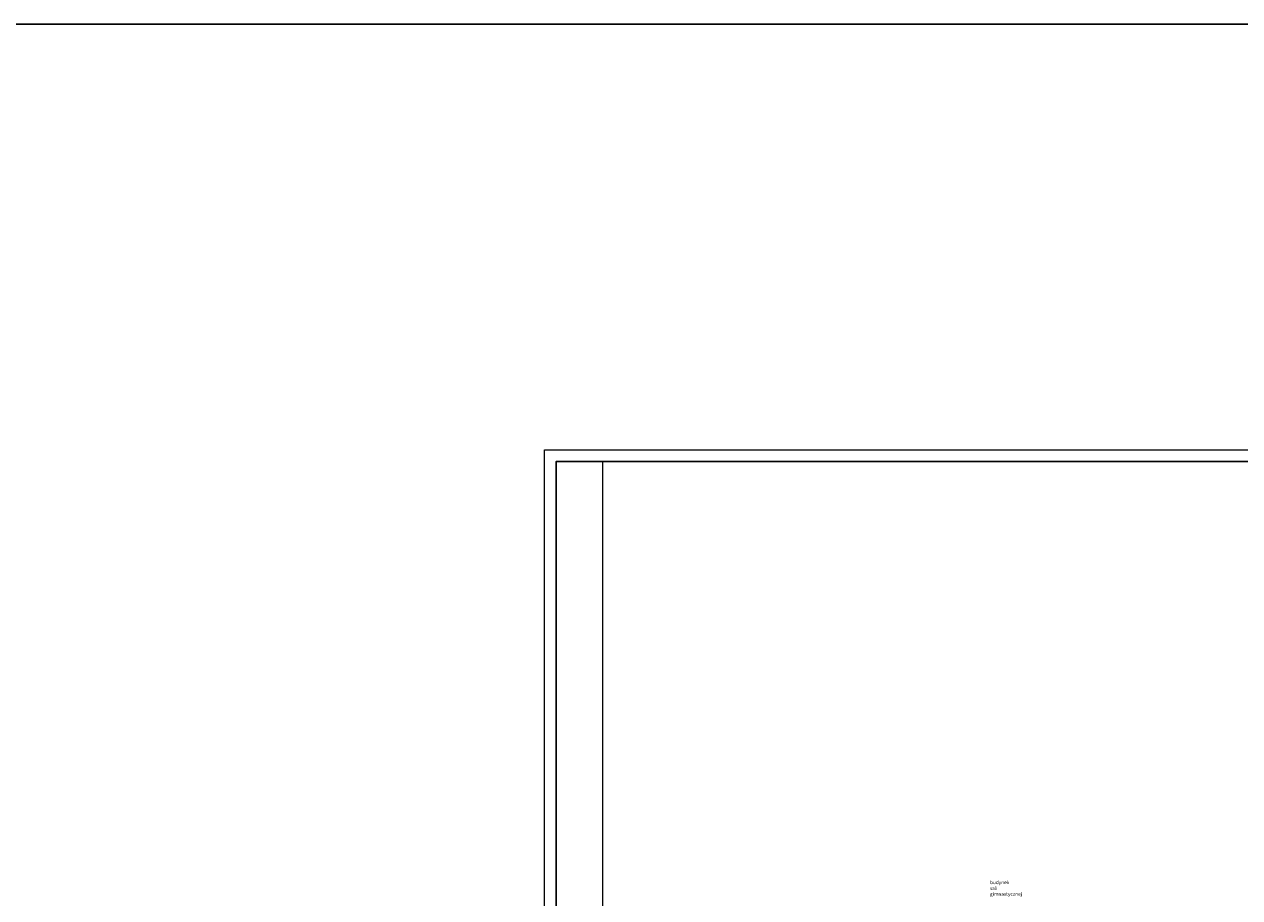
# Model space of a CAD drawing. Header units: millimetres. Extents: x 3698380 to 4312681, y 679670 to 844285.
# Tile 46 of 100: x 3912305 to 3964475, y 806781 to 844285. Entities that reach past the tile are written whole.
import ezdxf

# ---------------------------------------------------------------- set-up
doc = ezdxf.new("R2010")
doc.units = ezdxf.units.MM
doc.header["$LTSCALE"] = 10
for name, color, linetype in [('__INST_opisy', 3, 'Continuous'), ('A_sc_istn', 252, 'Continuous'), ('A_wymiary', 1, 'Continuous')]:
    doc.layers.add(name, color=color, linetype=linetype)
doc.layers.add('tabelka', color=7, linetype='Continuous', lineweight=9)
doc.styles.get("Standard").update_dxf_attribs({"font": 'arial.ttf'})

# ---------------------------------------------------------------- blocks, each defined once
blk = doc.blocks.new('d')
at = {"layer": 'A_sc_istn', "color": 252, "insert": (3711994, 806863.73), "char_height": 300, "attachment_point": 7}
blk.add_mtext_dynamic_manual_height_columns('{\\H0.5x;budynek sali gimnastycznej}', width=407.35, gutter_width=12.5, heights=[0], dxfattribs=at)

msp = doc.modelspace()

# ---------------------------------------------------------------- block references
at = {"layer": 'A_wymiary'}
msp.add_blockref('d', (241760, 0), dxfattribs=at)

# ---------------------------------------------------------------- next in the draw order: linework, layer by layer
at = {"layer": '__INST_opisy', "ltscale": 2}
msp.add_lwpolyline([(3800629, 844285), (4262010, 844285), (4262010, 679670), (3800629, 679670)], close=True, dxfattribs=at)
at = {"layer": 'DEFPOINTS'}
msp.add_lwpolyline([(3935140, 767119), (3935140, 825519), (4024140, 825519), (4024140, 767119)], close=True, dxfattribs=at)
at = {"layer": 'tabelka'}
for points in [[(3934640, 766619), (3934640, 826019), (4024640, 826019), (4024640, 766619)], [(3937140, 767119), (3937140, 825519), (4024140, 825519), (4024140, 767119)]]:
    msp.add_lwpolyline(points, close=True, dxfattribs=at)

doc.saveas('drawing.dxf')
